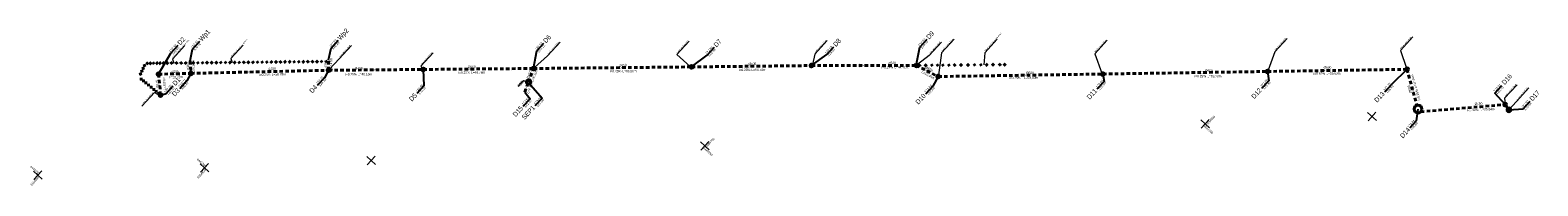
# Model space of a CAD drawing. Header units: metres. Extents: x 0 to 6446955, y 0 to 5658558.
# Tile 2 of 188: x 6441336 to 6441974, y 5653255 to 5653321. Entities that reach past the tile are written whole.
import ezdxf
from ezdxf.enums import TextEntityAlignment as Align

# ---------------------------------------------------------------- set-up
doc = ezdxf.new("R2010")
doc.units = ezdxf.units.M
doc.header["$MEASUREMENT"] = 0
doc.linetypes.add('1.5_1.0', pattern=[2.5, 1.5, -1])
doc.layers.get('0').update_dxf_attribs({"color": 2, "linetype": 'CONTINUOUS', "lineweight": 5})
for name, color, linetype, lineweight in [('!kanalizacja deszczowa', 24, '1.5_1.0', 40), ('!kanalizacja tłoczna', 240, '1.5_1.0', 40), ('!odcinek do zamulenia', 4, 'CONTINUOUS', 40), ('!opisy', 24, 'CONTINUOUS', 18), ('!studnie', 24, 'CONTINUOUS', 40), ('Warstwa 63', 7, 'CONTINUOUS', 0)]:
    doc.layers.add(name, color=color, linetype=linetype, lineweight=lineweight)
for name, color, linetype in [('Liczby', 24, 'CONTINUOUS'), ('Linie_odn', 24, 'CONTINUOUS'), ('Opis_PZ', 24, 'CONTINUOUS'), ('Teksty', 24, 'CONTINUOUS'), ('Wymiary', 7, 'CONTINUOUS')]:
    doc.layers.add(name, color=color, linetype=linetype)
doc.styles.add('MapaZas', font='geodezja.shx', dxfattribs={"width": 0.9})
doc.styles.get("Standard").update_dxf_attribs({"font": 'Working1250', "width": 0.75})

msp = doc.modelspace()

# ---------------------------------------------------------------- linework, layer by layer
at = {"layer": '!kanalizacja deszczowa'}
for points in [[(6441462.17, 5653303.65), (6441462.13, 5653308.12)], [(6441390.17, 5653301.98), (6441403.9, 5653302.33), (6441462.17, 5653303.65), (6441502.31, 5653304), (6441549.07, 5653304.4), (6441615.97, 5653305.07), (6441666.74, 5653305.64), (6441711.15, 5653305.73), (6441720.41, 5653300.99), (6441790.2, 5653302.07), (6441859.89, 5653303.14), (6441918.98, 5653304.06), (6441923.6, 5653287.21)], [(6441391.07, 5653293.16), (6441390.17, 5653301.98)], [(6441403.64, 5653307.61), (6441403.9, 5653302.33)], [(6441545.28, 5653294.39), (6441546.88, 5653298.66), (6441549.07, 5653304.4)], [(6441960.5, 5653289.14), (6441962.14, 5653286.91)]]:
    msp.add_lwpolyline(points, dxfattribs=at)
at = {"layer": '!kanalizacja deszczowa', "linetype": 'ByBlock'}
for points in [[(6441398.08, 5653302.16, 0.1, 0.1, 0), (6441396.52, 5653302.71, 0.1, 0.1, 0), (6441396.53, 5653301.58, 0.1, 0.1, 0)], [(6441428.97, 5653302.88, 0.1, 0.1, 0), (6441427.42, 5653303.43, 0.1, 0.1, 0), (6441427.43, 5653302.3, 0.1, 0.1, 0)], [(6441482.07, 5653303.83, 0.1, 0.1, 0), (6441480.51, 5653304.38, 0.1, 0.1, 0), (6441480.52, 5653303.25, 0.1, 0.1, 0)], [(6441522.36, 5653304.15, 0.1, 0.1, 0), (6441520.81, 5653304.7, 0.1, 0.1, 0), (6441520.82, 5653303.57, 0.1, 0.1, 0)], [(6441586.68, 5653304.77, 0.1, 0.1, 0), (6441585.13, 5653305.33, 0.1, 0.1, 0), (6441585.14, 5653304.2, 0.1, 0.1, 0)], [(6441641.36, 5653305.35, 0.1, 0.1, 0), (6441639.8, 5653305.9, 0.1, 0.1, 0), (6441639.81, 5653304.77, 0.1, 0.1, 0)], [(6441688.95, 5653305.69, 0.1, 0.1, 0), (6441687.09, 5653306.36, 0.1, 0.1, 0), (6441687.09, 5653305.01, 0.1, 0.1, 0)], [(6441715.78, 5653303.36, 0.1, 0.1, 0), (6441714.43, 5653304.81, 0.1, 0.1, 0), (6441713.82, 5653303.61, 0.1, 0.1, 0)], [(6441757.65, 5653301.56, 0.1, 0.1, 0), (6441755.78, 5653302.21, 0.1, 0.1, 0), (6441755.8, 5653300.86, 0.1, 0.1, 0)], [(6441833.51, 5653302.74, 0.1, 0.1, 0), (6441831.64, 5653303.38, 0.1, 0.1, 0), (6441831.66, 5653302.03, 0.1, 0.1, 0)], [(6441884.39, 5653303.52, 0.1, 0.1, 0), (6441882.52, 5653304.17, 0.1, 0.1, 0), (6441882.54, 5653302.82, 0.1, 0.1, 0)], [(6441390.62, 5653297.57, 0.1, 0.1, 0), (6441390.25, 5653296.11, 0.1, 0.1, 0), (6441391.28, 5653296.22, 0.1, 0.1, 0)], [(6441546.06, 5653296.44, 0.1, 0.1, 0), (6441545.08, 5653295.31, 0.1, 0.1, 0), (6441546.04, 5653294.94, 0.1, 0.1, 0)], [(6441547.96, 5653301.45, 0.1, 0.1, 0), (6441546.98, 5653300.31, 0.1, 0.1, 0), (6441547.94, 5653299.95, 0.1, 0.1, 0)], [(6441921.56, 5653294.58, 0.1, 0.1, 0), (6441921.74, 5653296.55, 0.1, 0.1, 0), (6441920.43, 5653296.2, 0.1, 0.1, 0)]]:
    msp.add_lwpolyline(points, format="xyseb", close=True, dxfattribs=at)
at = {"layer": '!kanalizacja tłoczna'}
msp.add_lwpolyline([(6441924.81, 5653286.1), (6441960.5, 5653289.14)], dxfattribs=at)
at = {"layer": '!kanalizacja tłoczna', "linetype": 'Continuous'}
msp.add_circle((6441923.6, 5653287.21), 1.65, dxfattribs=at)
at = {"layer": '!odcinek do zamulenia'}
for p, q in [((6441382.09, 5653301.88), (6441383.01, 5653302.22)), ((6441382.38, 5653302.52), (6441382.72, 5653301.59)), ((6441382.66, 5653303.14), (6441383.59, 5653303.48)), ((6441382.95, 5653303.77), (6441383.29, 5653302.84)), ((6441383.2, 5653304.3), (6441384.13, 5653304.64)), ((6441383.49, 5653304.93), (6441383.83, 5653304)), ((6441383.75, 5653305.5), (6441384.68, 5653305.84)), ((6441384.05, 5653306.13), (6441384.39, 5653305.2)), ((6441385.01, 5653306.28), (6441385.78, 5653306.91)), ((6441385.08, 5653306.98), (6441385.71, 5653306.22)), ((6441386.31, 5653306.29), (6441387.08, 5653306.93)), ((6441386.38, 5653306.99), (6441387.01, 5653306.23)), ((6441387.66, 5653306.31), (6441388.43, 5653306.94)), ((6441387.73, 5653307), (6441388.36, 5653306.24)), ((6441389.11, 5653306.32), (6441389.88, 5653306.95)), ((6441389.18, 5653307.02), (6441389.81, 5653306.26)), ((6441390.38, 5653306.33), (6441391.15, 5653306.97)), ((6441390.45, 5653307.03), (6441391.08, 5653306.27)), ((6441391.79, 5653306.35), (6441392.56, 5653306.98)), ((6441391.86, 5653307.05), (6441392.49, 5653306.28)), ((6441393.51, 5653306.37), (6441394.28, 5653307)), ((6441393.58, 5653307.06), (6441394.21, 5653306.3)), ((6441395.31, 5653306.38), (6441396.08, 5653307.02)), ((6441395.38, 5653307.08), (6441396.01, 5653306.32)), ((6441397.41, 5653306.41), (6441398.18, 5653307.04)), ((6441397.48, 5653307.1), (6441398.11, 5653306.34)), ((6441399.36, 5653306.43), (6441400.13, 5653307.06)), ((6441399.43, 5653307.12), (6441400.06, 5653306.36)), ((6441401.31, 5653306.45), (6441402.08, 5653307.08)), ((6441401.38, 5653307.14), (6441402.01, 5653306.38)), ((6441404.51, 5653306.48), (6441405.27, 5653307.11)), ((6441404.58, 5653307.18), (6441405.21, 5653306.41)), ((6441406.44, 5653306.5), (6441407.21, 5653307.13)), ((6441406.51, 5653307.19), (6441407.14, 5653306.43)), ((6441408.39, 5653306.52), (6441409.16, 5653307.15)), ((6441408.46, 5653307.21), (6441409.09, 5653306.45)), ((6441410.34, 5653306.54), (6441411.1, 5653307.17)), ((6441410.41, 5653307.23), (6441411.04, 5653306.47)), ((6441412.29, 5653306.55), (6441413.05, 5653307.19)), ((6441412.36, 5653307.25), (6441412.99, 5653306.49)), ((6441414.24, 5653306.57), (6441415, 5653307.21)), ((6441414.31, 5653307.27), (6441414.94, 5653306.51)), ((6441416.19, 5653306.59), (6441416.95, 5653307.22)), ((6441416.25, 5653307.29), (6441416.89, 5653306.53)), ((6441418.14, 5653306.61), (6441418.9, 5653307.24)), ((6441418.2, 5653307.31), (6441418.83, 5653306.55)), ((6441420.09, 5653306.63), (6441420.85, 5653307.26)), ((6441420.15, 5653307.33), (6441420.78, 5653306.57)), ((6441422.02, 5653306.65), (6441422.78, 5653307.28)), ((6441422.08, 5653307.35), (6441422.72, 5653306.58)), ((6441423.96, 5653306.66), (6441424.72, 5653307.29)), ((6441424.02, 5653307.36), (6441424.66, 5653306.6)), ((6441425.9, 5653306.69), (6441426.66, 5653307.32)), ((6441425.96, 5653307.38), (6441426.6, 5653306.62)), ((6441427.85, 5653306.71), (6441428.61, 5653307.34)), ((6441427.91, 5653307.4), (6441428.55, 5653306.64)), ((6441429.8, 5653306.73), (6441430.56, 5653307.36)), ((6441429.86, 5653307.42), (6441430.49, 5653306.66)), ((6441431.73, 5653306.74), (6441432.49, 5653307.38)), ((6441431.79, 5653307.44), (6441432.43, 5653306.68)), ((6441433.67, 5653306.75), (6441434.43, 5653307.39)), ((6441433.74, 5653307.45), (6441434.37, 5653306.69)), ((6441435.63, 5653306.78), (6441436.39, 5653307.41)), ((6441435.7, 5653307.48), (6441436.33, 5653306.72)), ((6441437.57, 5653306.79), (6441438.33, 5653307.42)), ((6441437.63, 5653307.49), (6441438.27, 5653306.73)), ((6441439.52, 5653306.82), (6441440.29, 5653307.45)), ((6441439.59, 5653307.52), (6441440.22, 5653306.75)), ((6441441.46, 5653306.84), (6441442.22, 5653307.47)), ((6441441.52, 5653307.54), (6441442.15, 5653306.77)), ((6441443.37, 5653306.88), (6441444.13, 5653307.51)), ((6441443.43, 5653307.58), (6441444.07, 5653306.82)), ((6441445.31, 5653306.89), (6441446.07, 5653307.52)), ((6441445.37, 5653307.59), (6441446.01, 5653306.83)), ((6441447.25, 5653306.9), (6441448.01, 5653307.53)), ((6441447.31, 5653307.6), (6441447.94, 5653306.84)), ((6441449.18, 5653306.92), (6441449.95, 5653307.55)), ((6441449.25, 5653307.61), (6441449.88, 5653306.85)), ((6441451.13, 5653306.93), (6441451.89, 5653307.57)), ((6441451.19, 5653307.63), (6441451.83, 5653306.87)), ((6441453.05, 5653306.96), (6441453.81, 5653307.6)), ((6441453.12, 5653307.66), (6441453.75, 5653306.9)), ((6441454.98, 5653306.98), (6441455.75, 5653307.61)), ((6441455.05, 5653307.68), (6441455.68, 5653306.92)), ((6441456.92, 5653306.99), (6441457.69, 5653307.63)), ((6441456.99, 5653307.69), (6441457.62, 5653306.93)), ((6441458.83, 5653307.04), (6441459.6, 5653307.67)), ((6441458.9, 5653307.74), (6441459.53, 5653306.97)), ((6441460.78, 5653307.04), (6441461.54, 5653307.67)), ((6441460.84, 5653307.74), (6441461.48, 5653306.97)), ((6441712.11, 5653305.43), (6441712.87, 5653306.06)), ((6441712.18, 5653306.13), (6441712.81, 5653305.36)), ((6441714.73, 5653305.45), (6441715.49, 5653306.08)), ((6441714.8, 5653306.15), (6441715.43, 5653305.39)), ((6441717.31, 5653305.47), (6441718.07, 5653306.1)), ((6441717.38, 5653306.17), (6441718.01, 5653305.41)), ((6441719.71, 5653305.49), (6441720.47, 5653306.12)), ((6441719.78, 5653306.19), (6441720.41, 5653305.42)), ((6441722.01, 5653305.51), (6441722.77, 5653306.14)), ((6441722.08, 5653306.21), (6441722.71, 5653305.44)), ((6441724.51, 5653305.53), (6441725.27, 5653306.16)), ((6441724.58, 5653306.22), (6441725.21, 5653305.46)), ((6441726.96, 5653305.55), (6441727.72, 5653306.18)), ((6441727.03, 5653306.24), (6441727.66, 5653305.48)), ((6441729.71, 5653305.57), (6441730.47, 5653306.2)), ((6441729.78, 5653306.27), (6441730.41, 5653305.5)), ((6441732.66, 5653305.59), (6441733.42, 5653306.22)), ((6441732.73, 5653306.29), (6441733.36, 5653305.53)), ((6441735.41, 5653305.61), (6441736.17, 5653306.25)), ((6441735.48, 5653306.31), (6441736.11, 5653305.55)), ((6441738.11, 5653305.64), (6441738.87, 5653306.27)), ((6441738.18, 5653306.33), (6441738.81, 5653305.57)), ((6441740.56, 5653305.65), (6441741.32, 5653306.29)), ((6441740.63, 5653306.35), (6441741.26, 5653305.59)), ((6441743.26, 5653305.68), (6441744.02, 5653306.31)), ((6441743.33, 5653306.37), (6441743.96, 5653305.61)), ((6441746.11, 5653305.7), (6441746.87, 5653306.33)), ((6441746.18, 5653306.4), (6441746.81, 5653305.63)), ((6441748.19, 5653305.71), (6441748.95, 5653306.35)), ((6441748.25, 5653306.41), (6441748.88, 5653305.65)), ((6441382.36, 5653299.9), (6441383.34, 5653299.95)), ((6441382.82, 5653300.42), (6441382.88, 5653299.43)), ((6441383.28, 5653299.14), (6441384.27, 5653299.19)), ((6441383.75, 5653299.66), (6441383.8, 5653298.67)), ((6441384.3, 5653298.3), (6441385.29, 5653298.35)), ((6441384.77, 5653298.82), (6441384.82, 5653297.83)), ((6441385.39, 5653297.39), (6441386.38, 5653297.44)), ((6441385.86, 5653297.91), (6441385.91, 5653296.92)), ((6441386.53, 5653296.45), (6441387.52, 5653296.5)), ((6441387, 5653296.97), (6441387.06, 5653295.98)), ((6441387.69, 5653295.49), (6441388.68, 5653295.55)), ((6441388.16, 5653296.01), (6441388.21, 5653295.03)), ((6441388.7, 5653294.67), (6441389.69, 5653294.73)), ((6441389.17, 5653295.2), (6441389.22, 5653294.21)), ((6441389.78, 5653293.78), (6441390.77, 5653293.83)), ((6441390.24, 5653294.3), (6441390.3, 5653293.31))]:
    msp.add_line(p, q, dxfattribs=at)
at = {"layer": '!opisy', "color": 24}
for points in [[(6441560.22, 5653315.53), (6441554.95, 5653309.78), (6441549.48, 5653304.83)], [(6441614.91, 5653316.03), (6441609.65, 5653310.28), (6441615.42, 5653305.27)], [(6441673.36, 5653316.21), (6441668.1, 5653310.45), (6441667.11, 5653306.12)], [(6441721.86, 5653315.61), (6441716.59, 5653309.85), (6441711.63, 5653306.07)], [(6441727.13, 5653316.78), (6441721.86, 5653311.03), (6441720.49, 5653301.59)], [(6441745.35, 5653316.84), (6441740.09, 5653311.09), (6441739.75, 5653305.96)], [(6441791.95, 5653316.39), (6441786.68, 5653310.64), (6441789.77, 5653302.48)], [(6441868.19, 5653317.15), (6441862.92, 5653311.4), (6441860.13, 5653303.69)], [(6441921.43, 5653317.8), (6441916.16, 5653312.05), (6441918.69, 5653304.58)], [(6441401.33, 5653314.08), (6441396.06, 5653308.32), (6441396.7, 5653306.72)], [(6441426.03, 5653314.32), (6441420.76, 5653308.57), (6441421.4, 5653306.96)], [(6441471.96, 5653314.2), (6441466.69, 5653308.45), (6441462.59, 5653304.07)], [(6441506.56, 5653311.07), (6441501.3, 5653305.32), (6441501.85, 5653304.38)], [(6441542.46, 5653296.79), (6441544.76, 5653299.3), (6441546.02, 5653298.91)], [(6441965.57, 5653297.54), (6441960.31, 5653291.79), (6441960.5, 5653289.14)], [(6441970.63, 5653296.19), (6441965.37, 5653290.44), (6441962.15, 5653286.93)], [(6441383.14, 5653288.43), (6441388.4, 5653294.19), (6441390.47, 5653293.14)]]:
    msp.add_lwpolyline(points, dxfattribs=at)
at = {"layer": '!studnie'}
for centre, radius in [((6441390.17, 5653301.98), 0.6), ((6441403.9, 5653302.33), 0.6), ((6441462.17, 5653303.65), 0.6), ((6441502.31, 5653304), 0.6), ((6441549.07, 5653304.4), 0.6), ((6441615.97, 5653305.07), 0.6), ((6441666.74, 5653305.64), 0.6), ((6441711.15, 5653305.74), 0.6), ((6441790.2, 5653302.07), 0.6), ((6441859.89, 5653303.14), 0.6), ((6441918.98, 5653304.06), 0.6), ((6441546.88, 5653298.66), 0.9), ((6441720.39, 5653301), 0.6), ((6441391.07, 5653293.16), 0.6), ((6441960.5, 5653289.14), 0.6), ((6441962.14, 5653286.91), 0.8)]:
    msp.add_circle(centre, radius, dxfattribs=at)
at = {"color": 0, "lineweight": 13}
for p, q in [((6441835.35, 5653279.32), (6441831.67, 5653282.7)), ((6441835.35, 5653279.32), (6441831.67, 5653282.7)), ((6441831.82, 5653279.16), (6441835.2, 5653282.85)), ((6441831.82, 5653279.16), (6441835.2, 5653282.85)), ((6441906, 5653282.43), (6441902.31, 5653285.81)), ((6441906, 5653282.43), (6441902.31, 5653285.81)), ((6441906, 5653282.43), (6441902.31, 5653285.81)), ((6441906, 5653282.43), (6441902.31, 5653285.81)), ((6441902.46, 5653282.27), (6441905.84, 5653285.96)), ((6441902.46, 5653282.27), (6441905.84, 5653285.96)), ((6441902.46, 5653282.27), (6441905.84, 5653285.96)), ((6441902.46, 5653282.27), (6441905.84, 5653285.96)), ((6441621.58, 5653271.67), (6441619.74, 5653273.36)), ((6441621.58, 5653271.67), (6441619.74, 5653273.36)), ((6441621.58, 5653271.67), (6441619.74, 5653273.36)), ((6441621.58, 5653271.67), (6441619.74, 5653273.36)), ((6441619.89, 5653269.83), (6441623.27, 5653273.52)), ((6441619.89, 5653269.83), (6441623.27, 5653273.52)), ((6441619.89, 5653269.83), (6441623.27, 5653273.52)), ((6441619.89, 5653269.83), (6441623.27, 5653273.52)), ((6441619.89, 5653269.83), (6441623.27, 5653273.52)), ((6441619.89, 5653269.83), (6441623.27, 5653273.52)), ((6441623.43, 5653269.98), (6441621.58, 5653271.67)), ((6441623.43, 5653269.98), (6441621.58, 5653271.67)), ((6441411.5, 5653260.65), (6441407.81, 5653264.02)), ((6441411.5, 5653260.65), (6441407.81, 5653264.02)), ((6441411.5, 5653260.65), (6441407.81, 5653264.02)), ((6441411.5, 5653260.65), (6441407.81, 5653264.02)), ((6441409.66, 5653262.34), (6441411.34, 5653264.18)), ((6441409.66, 5653262.34), (6441411.34, 5653264.18)), ((6441482.14, 5653263.76), (6441478.45, 5653267.14)), ((6441482.14, 5653263.76), (6441478.45, 5653267.14)), ((6441482.14, 5653263.76), (6441478.45, 5653267.14)), ((6441482.14, 5653263.76), (6441478.45, 5653267.14)), ((6441478.61, 5653263.6), (6441481.99, 5653267.29)), ((6441478.61, 5653263.6), (6441481.99, 5653267.29)), ((6441478.61, 5653263.6), (6441481.99, 5653267.29)), ((6441478.61, 5653263.6), (6441481.99, 5653267.29)), ((6441340.86, 5653257.54), (6441337.17, 5653260.91)), ((6441340.86, 5653257.54), (6441337.17, 5653260.91)), ((6441337.33, 5653257.38), (6441340.7, 5653261.07)), ((6441337.33, 5653257.38), (6441340.7, 5653261.07)), ((6441407.97, 5653260.49), (6441409.66, 5653262.34)), ((6441407.97, 5653260.49), (6441409.66, 5653262.34)), ((6441411.5, 5653260.65), (6441409.35, 5653262.61)), ((6441411.5, 5653260.65), (6441409.35, 5653262.61))]:
    msp.add_line(p, q, dxfattribs=at)
at = {"layer": 'Linie_odn'}
for points in [[(6441403.64, 5653307.61), (6441404.56, 5653312.62), (6441407.6, 5653315.93)], [(6441462.13, 5653308.12), (6441463.26, 5653313.08), (6441466.29, 5653316.4)], [(6441549.05, 5653304.4), (6441550.38, 5653311.84), (6441553.42, 5653315.16)], [(6441711.14, 5653305.74), (6441712.65, 5653313.44), (6441715.68, 5653316.76)], [(6441390.17, 5653301.98), (6441395.43, 5653310.95), (6441398.47, 5653314.27)], [(6441615.95, 5653305.07), (6441622.56, 5653310.09), (6441625.6, 5653313.41)], [(6441666.73, 5653305.64), (6441673.17, 5653310.31), (6441676.2, 5653313.63)], [(6441403.89, 5653302.34), (6441402.17, 5653299.17), (6441399.13, 5653295.85)], [(6441462.15, 5653303.66), (6441460.42, 5653300.5), (6441457.38, 5653297.18)], [(6441502.29, 5653304.01), (6441502.61, 5653297.06), (6441499.57, 5653293.75)], [(6441790.2, 5653302.07), (6441790.69, 5653298.96), (6441787.65, 5653295.64)], [(6441859.89, 5653303.14), (6441860.39, 5653299.22), (6441857.35, 5653295.91)], [(6441918.98, 5653304.06), (6441912.45, 5653297.69), (6441909.41, 5653294.37)], [(6441391.03, 5653293.15), (6441393.34, 5653293.81), (6441396.38, 5653297.12)], [(6441546.83, 5653298.5), (6441552.66, 5653291.84), (6441549.62, 5653288.52)], [(6441720.39, 5653300.99), (6441718.13, 5653296.87), (6441715.09, 5653293.55)], [(6441960.5, 5653289.14), (6441956.16, 5653293.95), (6441959.2, 5653297.27)], [(6441545.26, 5653294.4), (6441547.54, 5653291.61), (6441544.51, 5653288.29)], [(6441962.12, 5653286.92), (6441968.16, 5653287.27), (6441971.2, 5653290.59)], [(6441923.57, 5653287.24), (6441922.91, 5653282.25), (6441920.14, 5653279.23)]]:
    msp.add_lwpolyline(points, dxfattribs=at)

# ---------------------------------------------------------------- texts
at = {"layer": '!opisy', "color": 24, "char_height": 0.5, "attachment_point": 1, "rotation": 47.52228}
for s, insert, width in [('odcinek do wyłączenia z eksploatacji', (6441395.92, 5653309.24), 9.1173), ('odcinek do wyłączenia z eksploatacji', (6441420.62, 5653309.48), 9.1173), ('studnia rewizyjna %%C1200', (6441554.81, 5653310.69), 7.1), ('studnia rewizyjna %%C1200', (6441609.5, 5653311.19), 7.1), ('studnia rewizyjna %%C1200', (6441667.95, 5653311.37), 7.1), ('studnia rewizyjna %%C1200', (6441716.45, 5653310.77), 7.1), ('studnia rewizyjna %%C1200', (6441721.72, 5653311.95), 7.1), ('odcinek do wyłączenia z eksploatacji', (6441739.94, 5653312), 9.1173), ('studnia rewizyjna %%C1200', (6441786.54, 5653311.55), 7.1), ('studnia rewizyjna %%C1200', (6441862.78, 5653312.31), 7.1), ('studnia rewizyjna %%C1200', (6441916.02, 5653312.97), 7.1), ('studnia rewizyjna %%C1200', (6441466.55, 5653309.36), 7.1), ('studnia rewizyjna %%C1200', (6441501.16, 5653306.23), 7.1), ('separator z\\Posadnikiem', (6441542.05, 5653297.41), 3.3087), ('studnia rozprężna %%C1200', (6441960.16, 5653292.71), 7.1), ('studnia rewizyjna %%C1600', (6441965.22, 5653291.35), 7.1), ('studnia rewizyjna %%C1200', (6441382.99, 5653289.35), 7.1)]:
    msp.add_mtext(s, dxfattribs=dict(at, insert=insert, width=width))
at = {"layer": 'Liczby', "color": 24, "width": 0.8}
for s, rotation, p in [('L=5,30m', 92.32357, (6441405.58, 5653302.67)), ('L=58.28m', 1.52228, (6441438.14, 5653301.36)), ('L=4,47m', 92.32357, (6441463.93, 5653303.57)), ('L=40.15m', 0.52228, (6441474.63, 5653301.47)), ('L=46,76m', 0.52228, (6441522.56, 5653302.21)), ('L=6.31m', 69.52228, (6441548.91, 5653298.7)), ('L=66,90m', 0.52228, (6441586.69, 5653302.77)), ('L=50.78m', 0.52228, (6441641.36, 5653303.35)), ('L=44.41m', 0.52228, (6441701.79, 5653304.43)), ('L=10.40m', 332.52228, (6441713.2, 5653302.57)), ('L=69,70m', 0.52228, (6441834.37, 5653300.65)), ('L=59,09m', 0.52228, (6441884.78, 5653301.77)), ('L=8.87m', 95.52228, (6441393.41, 5653295.48)), ('L=13.72m', 1.52228, (6441394.52, 5653300.18)), ('L=4.39m', 69.52228, (6441547.01, 5653293.69)), ('L=69,80m', 0.52228, (6441756.75, 5653299.98)), ('L=17.44m', 105.52228, (6441923.26, 5653296.2))]:
    msp.add_text(s, height=1, rotation=rotation, dxfattribs=at).set_placement(p)
for s, rotation, p in [('i=0.25%', 1.52228, (6441437.64, 5653301.35)), ('i=0.25%', 0.52228, (6441474.13, 5653301.46)), ('i=0.25%', 0.52228, (6441522.06, 5653302.2)), ('i=0.25%', 0.52228, (6441586.19, 5653302.76)), ('i=0.25%', 0.52228, (6441640.86, 5653303.34)), ('i=0.25%', 0.52228, (6441701.29, 5653304.42)), ('i=0.25%', 0.52228, (6441833.87, 5653300.65)), ('i=0.67%', 0.52228, (6441884.28, 5653301.76)), ('i=0.25%', 0.52228, (6441755.33, 5653299.93)), ('i=0.25%', 105.52228, (6441923.39, 5653295.72))]:
    msp.add_text(s, height=1, rotation=rotation, dxfattribs=at).set_placement(p, align=Align.RIGHT)
at = {"layer": 'Liczby', "color": 240, "width": 0.8}
msp.add_text('i=1.34%', height=1, rotation=1.52228, dxfattribs=at).set_placement((6441949.21, 5653286.42), align=Align.RIGHT)
msp.add_text('L=35.84m', height=1, rotation=1.52228, dxfattribs=at).set_placement((6441950.15, 5653286.6))
at = {"layer": 'Opis_PZ', "width": 0.8}
for s, p in [('D2', (6441399.4, 5653314.1)), ('Wp1', (6441408.52, 5653315.76)), ('Wp2', (6441467.22, 5653316.23)), ('D6', (6441554.34, 5653314.98)), ('D7', (6441626.53, 5653313.24)), ('D8', (6441677.13, 5653313.46)), ('D9', (6441716.61, 5653316.59)), ('D1', (6441397.31, 5653296.95)), ('D16', (6441960.35, 5653297.33)), ('D17', (6441972.13, 5653290.42))]:
    msp.add_text(s, height=2, rotation=47.52228, dxfattribs=at).set_placement(p)
for s, p in [('D3', (6441399.38, 5653294.94)), ('D4', (6441457.63, 5653296.27)), ('D11', (6441787.9, 5653294.73)), ('D12', (6441857.6, 5653295)), ('D5', (6441499.83, 5653292.84)), ('D10', (6441715.34, 5653292.64)), ('D13', (6441909.66, 5653293.46)), ('D15', (6441544.76, 5653287.38)), ('SEP1', (6441549.87, 5653287.61)), ('D14', (6441920.53, 5653278.33))]:
    msp.add_text(s, height=2, rotation=47.52228, dxfattribs=at).set_placement(p, align=Align.RIGHT)
at = {"layer": 'Teksty', "width": 0.8}
for s, p in [('122.27', (6441404.41, 5653312.75)), ('120.72', (6441405.44, 5653311.81)), ('122.73', (6441463.11, 5653313.22)), ('121.23', (6441464.14, 5653312.27)), ('123.13', (6441550.23, 5653311.97)), ('122.57', (6441712.5, 5653313.58)), ('119.70', (6441713.53, 5653312.63)), ('122.32', (6441395.28, 5653311.09)), ('120.65', (6441396.32, 5653310.14)), ('120.11', (6441551.26, 5653311.03)), ('122.84', (6441622.42, 5653310.23)), ('119.94', (6441623.45, 5653309.28)), ('122.62', (6441673.02, 5653310.44)), ('119.81', (6441674.05, 5653309.5)), ('122.35', (6441393.19, 5653293.94)), ('120.75', (6441394.23, 5653292.99)), ('122.91', (6441956.23, 5653294.32)), ('120.70', (6441957.27, 5653293.37)), ('122.92', (6441968.01, 5653287.4)), ('120.64', (6441969.05, 5653286.46))]:
    msp.add_text(s, height=1, rotation=47.52228, dxfattribs=at).set_placement(p)
for s, p in [('122.27', (6441402.02, 5653299.31)), ('120.47', (6441403.06, 5653298.36)), ('122.73', (6441460.27, 5653300.63)), ('120.32', (6441461.31, 5653299.69)), ('123.04', (6441502.46, 5653297.2)), ('120.22', (6441503.5, 5653296.25)), ('122.62', (6441717.98, 5653297.01)), ('119.68', (6441719.01, 5653296.06)), ('122.87', (6441790.54, 5653299.09)), ('119.50', (6441791.57, 5653298.15)), ('122.80', (6441860.24, 5653299.36)), ('119.33', (6441861.27, 5653298.41)), ('122.73', (6441912.3, 5653297.82)), ('118.93', (6441913.34, 5653296.88)), ('123.53', (6441547.4, 5653291.75)), ('121.57', (6441548.43, 5653290.8)), ('123.53', (6441552.51, 5653291.98)), ('121.55', (6441553.54, 5653291.03)), ('122.81', (6441922.56, 5653282.16)), ('118.88', (6441923.59, 5653281.22))]:
    msp.add_text(s, height=1, rotation=47.52228, dxfattribs=at).set_placement(p, align=Align.RIGHT)
at = {"layer": 'Warstwa 63', "color": 18, "linetype": 'Continuous', "lineweight": 13, "true_color": 0x000000, "style": 'MapaZas', "width": 0.9}
for s, rotation, p in [('5654600', 47.52228, (6441834.45, 5653280.38)), ('6441100', 317.52228, (6441832.8, 5653279.87)), ('6440950', 317.52228, (6441620.87, 5653270.53)), ('5654750', 47.52228, (6441622.52, 5653271.04)), ('6440800', 317.52228, (6441406.32, 5653265.79)), ('6440750', 317.52228, (6441335.68, 5653262.67)), ('5654950', 47.52228, (6441336.43, 5653254.61)), ('5654900', 47.52228, (6441407.08, 5653257.72))]:
    msp.add_text(s, height=0.898, rotation=rotation, dxfattribs=at).set_placement(p)
at = {"layer": 'Wymiary', "color": 24, "width": 0.8}
for s, rotation, p in [('∅315', 1.52228, (6441395.74, 5653302.59)), ('∅160', 92.32357, (6441403.14, 5653303.86)), ('∅350', 1.52228, (6441436.79, 5653303.78)), ('∅160', 92.32357, (6441461.5, 5653304.75)), ('%%C400', 0.52228, (6441473.32, 5653303.9)), ('%%C400', 0.52228, (6441521.25, 5653304.64)), ('Dn315', 69.52228, (6441546.98, 5653300.1)), ('∅450', 0.52228, (6441585.38, 5653305.34)), ('%%C500', 0.52228, (6441640.06, 5653305.92)), ('∅500', 0.52228, (6441699.39, 5653306.24)), ('%%C600', 332.52228, (6441714.92, 5653304.52)), ('%%C600', 0.52228, (6441757.66, 5653302.03)), ('%%C600', 0.52228, (6441833.4, 5653303.06)), ('%%C600', 0.52228, (6441883.65, 5653304.36)), ('%%C315', 95.52228, (6441390.3, 5653296.25)), ('%%C600', 105.52228, (6441920.99, 5653294.24))]:
    msp.add_text(s, height=1, rotation=rotation, dxfattribs=at).set_placement(p)
at = {"layer": 'Wymiary', "color": 240, "width": 0.8}
msp.add_text('%%C450', height=1, rotation=1.52228, dxfattribs=at).set_placement((6441947.64, 5653288.95))

doc.saveas('drawing.dxf')
